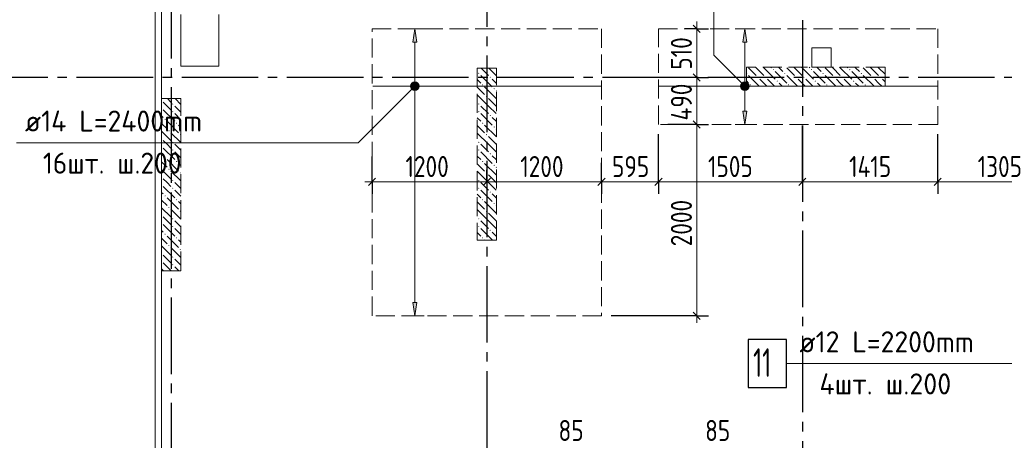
# Model space of a CAD drawing. Header units: millimetres. Extents: x 0 to 61017, y 0 to 42000.
# Tile 4 of 30: x 5616 to 15912, y 23307 to 27706. Entities that reach past the tile are written whole.
import ezdxf

# ---------------------------------------------------------------- set-up
doc = ezdxf.new("R2010")
doc.units = ezdxf.units.MM
doc.linetypes.add('______2', pattern=[270, 200, -70])
doc.linetypes.add('______5', pattern=[1100, 800, -100, 100, -100])
for name, color, linetype, lineweight in [('Standard', 7, 'Continuous', 25), ('ДОП Верх по Х', 7, 'Continuous', 25), ('ЖБ Пилон', 180, 'Continuous', 25), ('Оси', 40, '______5', 18), ('Позиционная метка номер позиции', 7, 'Continuous', 13), ('Примечания', 7, 'Continuous', 25)]:
    doc.layers.add(name, color=color, linetype=linetype, lineweight=lineweight)
doc.layers.add('ЖБ Перекрытие верхний уровень', color=7, linetype='Continuous', lineweight=25, true_color=0xe0e0ff)
doc.styles.add('GOST 2.304-81', font='txt')
doc.styles.add('ISOCPEUR', font='txt')

msp = doc.modelspace()

# ---------------------------------------------------------------- hatches: boundary and pattern name
at = {"layer": 'ДОП Верх по Х', "linetype": 'Continuous', "lineweight": 13, "transparency": 33554687}
for points in [[(9767, 27470), (9747, 27610), (9727, 27470)], [(13219, 27470), (13199, 27610), (13179, 27470)], [(9709, 27010), (9784, 27010), (9779, 27029)], [(9709, 27010), (9779, 27029), (9715, 27029)], [(9715, 26991), (9784, 27010), (9709, 27010)], [(9715, 27029), (9779, 27029), (9766, 27042)], [(9715, 27029), (9766, 27042), (9728, 27042)], [(9715, 26991), (9779, 26991), (9784, 27010)], [(9728, 26978), (9779, 26991), (9715, 26991)], [(9728, 27042), (9766, 27042), (9747, 27048)], [(9728, 26978), (9766, 26978), (9779, 26991)], [(9766, 26978), (9728, 26978), (9747, 26972)], [(13162, 27010), (13237, 27010), (13231, 27029)], [(13162, 27010), (13231, 27029), (13167, 27029)], [(13167, 26991), (13237, 27010), (13162, 27010)], [(13167, 27029), (13231, 27029), (13218, 27042)], [(13167, 27029), (13218, 27042), (13180, 27042)], [(13167, 26991), (13231, 26991), (13237, 27010)], [(13180, 26978), (13231, 26991), (13167, 26991)], [(13180, 27042), (13218, 27042), (13199, 27048)], [(13180, 26978), (13218, 26978), (13231, 26991)], [(13218, 26978), (13180, 26978), (13199, 26972)]]:
    msp.add_hatch(color=7, dxfattribs=at).paths.add_polyline_path(points)
for points in [[(13219, 26750), (13199, 26610), (13179, 26750)], [(9767, 24750), (9747, 24610), (9727, 24750)]]:
    msp.add_hatch(color=7, dxfattribs=at).paths.add_polyline_path(points, flags=16)
at = {"layer": 'ЖБ Пилон', "linetype": 'Continuous', "lineweight": 18, "transparency": 33554687}
for points in [[(13490, 27183), (13497, 27190), (13503, 27183), (13497, 27177)], [(13890, 27183), (13897, 27190), (13903, 27183), (13897, 27177)], [(14290, 27183), (14297, 27190), (14303, 27183), (14297, 27177)], [(10410, 27143), (10417, 27150), (10423, 27143), (10417, 27137)], [(10530, 27103), (10537, 27110), (10543, 27103), (10537, 27097)], [(13215, 27148), (13217, 27150), (13223, 27143), (13217, 27137), (13215, 27139)], [(13330, 27103), (13337, 27110), (13343, 27103), (13337, 27097)], [(13410, 27103), (13417, 27110), (13423, 27103), (13417, 27097)], [(13610, 27143), (13617, 27150), (13623, 27143), (13617, 27137)], [(13730, 27103), (13737, 27110), (13743, 27103), (13737, 27097)], [(13810, 27103), (13817, 27110), (13823, 27103), (13817, 27097)], [(14010, 27143), (14017, 27150), (14023, 27143), (14017, 27137)], [(14130, 27103), (14137, 27110), (14143, 27103), (14137, 27097)], [(14210, 27103), (14217, 27110), (14223, 27103), (14217, 27097)], [(14410, 27143), (14417, 27150), (14423, 27143), (14417, 27137)], [(14530, 27103), (14537, 27110), (14543, 27103), (14537, 27097)], [(14610, 27103), (14617, 27110), (14623, 27103), (14617, 27097)], [(10450, 27023), (10457, 27030), (10463, 27023), (10457, 27017)], [(10570, 26983), (10577, 26990), (10583, 26983), (10577, 26977)], [(13250, 27023), (13257, 27030), (13263, 27023), (13257, 27017)], [(13530, 27063), (13537, 27070), (13543, 27063), (13537, 27057)], [(13650, 27023), (13657, 27030), (13663, 27023), (13657, 27017)], [(13930, 27063), (13937, 27070), (13943, 27063), (13937, 27057)], [(14050, 27023), (14057, 27030), (14063, 27023), (14057, 27017)], [(14330, 27063), (14337, 27070), (14343, 27063), (14337, 27057)], [(14450, 27023), (14457, 27030), (14463, 27023), (14457, 27017)], [(10490, 26903), (10497, 26910), (10503, 26903), (10497, 26897)], [(7100, 26867), (7103, 26863), (7100, 26860)], [(7100, 26787), (7103, 26783), (7100, 26780)], [(7210, 26823), (7217, 26830), (7223, 26823), (7217, 26817)], [(10410, 26823), (10417, 26830), (10423, 26823), (10417, 26817)], [(7130, 26663), (7137, 26670), (7143, 26663), (7137, 26657)], [(7210, 26743), (7217, 26750), (7223, 26743), (7217, 26737)], [(10410, 26743), (10417, 26750), (10423, 26743), (10417, 26737)], [(10530, 26703), (10537, 26710), (10543, 26703), (10537, 26697)], [(7250, 26623), (7257, 26630), (7263, 26623), (7257, 26617)], [(10450, 26623), (10457, 26630), (10463, 26623), (10457, 26617)], [(10570, 26583), (10577, 26590), (10583, 26583), (10577, 26577)], [(7100, 26467), (7103, 26463), (7100, 26460)], [(7170, 26543), (7177, 26550), (7183, 26543), (7177, 26537)], [(7290, 26503), (7297, 26510), (7300, 26507), (7300, 26500), (7297, 26497)], [(10490, 26503), (10497, 26510), (10503, 26503), (10497, 26497)], [(7100, 26387), (7103, 26383), (7100, 26380)], [(7210, 26423), (7217, 26430), (7223, 26423), (7217, 26417)], [(10410, 26423), (10417, 26430), (10423, 26423), (10417, 26417)], [(7130, 26263), (7137, 26270), (7143, 26263), (7137, 26257)], [(7210, 26343), (7217, 26350), (7223, 26343), (7217, 26337)], [(10410, 26343), (10417, 26350), (10423, 26343), (10417, 26337)], [(10530, 26303), (10537, 26310), (10543, 26303), (10537, 26297)], [(7250, 26223), (7257, 26230), (7263, 26223), (7257, 26217)], [(10450, 26223), (10457, 26230), (10463, 26223), (10457, 26217)], [(10570, 26183), (10577, 26190), (10583, 26183), (10577, 26177)], [(7100, 26067), (7103, 26063), (7100, 26060)], [(7170, 26143), (7177, 26150), (7183, 26143), (7177, 26137)], [(7290, 26103), (7297, 26110), (7300, 26107), (7300, 26100), (7297, 26097)], [(10490, 26103), (10497, 26110), (10503, 26103), (10497, 26097)], [(7100, 25987), (7103, 25983), (7100, 25980)], [(7210, 26023), (7217, 26030), (7223, 26023), (7217, 26017)], [(7210, 25943), (7217, 25950), (7223, 25943), (7217, 25937)], [(10410, 26023), (10417, 26030), (10423, 26023), (10417, 26017)], [(10410, 25943), (10417, 25950), (10423, 25943), (10417, 25937)], [(7130, 25863), (7137, 25870), (7143, 25863), (7137, 25857)], [(10530, 25903), (10537, 25910), (10543, 25903), (10537, 25897)], [(7170, 25743), (7177, 25750), (7183, 25743), (7177, 25737)], [(7250, 25823), (7257, 25830), (7263, 25823), (7257, 25817)], [(10450, 25823), (10457, 25830), (10463, 25823), (10457, 25817)], [(10570, 25783), (10577, 25790), (10583, 25783), (10577, 25777)], [(7100, 25667), (7103, 25663), (7100, 25660)], [(7290, 25703), (7297, 25710), (7300, 25707), (7300, 25700), (7297, 25697)], [(10490, 25703), (10497, 25710), (10503, 25703), (10497, 25697)], [(7100, 25587), (7103, 25583), (7100, 25580)], [(7210, 25623), (7217, 25630), (7223, 25623), (7217, 25617)], [(7210, 25543), (7217, 25550), (7223, 25543), (7217, 25537)], [(10410, 25623), (10417, 25630), (10423, 25623), (10417, 25617)], [(10410, 25543), (10417, 25550), (10423, 25543), (10417, 25537)], [(7130, 25463), (7137, 25470), (7143, 25463), (7137, 25457)], [(10530, 25503), (10537, 25510), (10543, 25503), (10537, 25497)], [(7170, 25343), (7177, 25350), (7183, 25343), (7177, 25337)], [(7250, 25423), (7257, 25430), (7263, 25423), (7257, 25417)], [(10450, 25423), (10457, 25430), (10463, 25423), (10457, 25417)], [(7100, 25267), (7103, 25263), (7100, 25260)], [(7210, 25223), (7217, 25230), (7223, 25223), (7217, 25217)], [(7290, 25303), (7297, 25310), (7300, 25307), (7300, 25300), (7297, 25297)], [(7100, 25187), (7103, 25183), (7100, 25180)], [(7210, 25143), (7217, 25150), (7223, 25143), (7217, 25137)]]:
    msp.add_hatch(color=7, dxfattribs=at).paths.add_polyline_path(points, flags=16)
at = {"layer": 'Позиционная метка номер позиции', "linetype": 'Continuous', "lineweight": 13, "transparency": 33554687}
for points in [[(9779, 26978), (9715, 27042), (9703, 27021)], [(9779, 26978), (9703, 27021), (9758, 26967)], [(9758, 26967), (9703, 27021), (9703, 26999)], [(9758, 26967), (9703, 26999), (9735, 26967)], [(9735, 26967), (9703, 26999), (9715, 26978)], [(9790, 26999), (9735, 27053), (9715, 27042)], [(9790, 26999), (9715, 27042), (9779, 26978)], [(9790, 27021), (9758, 27053), (9735, 27053)], [(9790, 27021), (9735, 27053), (9790, 26999)], [(9758, 27053), (9790, 27021), (9779, 27042)], [(13167, 26978), (13210, 27053), (13156, 26999)], [(13156, 26999), (13210, 27053), (13188, 27053)], [(13156, 26999), (13188, 27053), (13156, 27021)], [(13156, 27021), (13188, 27053), (13167, 27042)], [(13167, 26978), (13231, 27042), (13210, 27053)], [(13188, 26967), (13231, 27042), (13167, 26978)], [(13188, 26967), (13242, 27021), (13231, 27042)], [(13210, 26967), (13242, 27021), (13188, 26967)], [(13210, 26967), (13242, 26999), (13242, 27021)], [(13242, 26999), (13210, 26967), (13231, 26978)]]:
    msp.add_hatch(color=7, dxfattribs=at).paths.add_polyline_path(points)

# ---------------------------------------------------------------- linework, layer by layer
at = {"layer": 'Standard', "color": 251, "linetype": 'Continuous', "lineweight": -3, "true_color": 0x656565, "transparency": 33554687}
for p, q in [((12695, 27610), (12570, 27610)), ((12695, 27610), (12820, 27610)), ((12695, 27610), (12695, 27610)), ((12695, 27100), (12570, 27100)), ((12695, 27100), (12820, 27100)), ((12695, 26610), (12570, 26610)), ((12695, 26610), (12820, 26610)), ((9300, 26010), (9300, 26274)), ((9300, 26010), (9300, 26135)), ((10500, 26010), (10500, 26135)), ((11700, 26010), (11700, 26135)), ((12295, 26010), (12295, 26135)), ((13800, 26010), (13800, 26135)), ((15215, 26010), (15215, 26135)), ((9300, 26010), (9300, 25885)), ((10500, 26010), (10500, 25885)), ((10500, 26010), (10500, 26010)), ((11700, 26010), (11700, 25885)), ((12295, 26010), (12295, 25885)), ((13800, 26010), (13800, 25885)), ((15215, 26010), (15215, 25885)), ((12695, 24610), (11800, 24610)), ((12695, 24610), (12570, 24610)), ((12695, 24610), (12820, 24610))]:
    msp.add_line(p, q, dxfattribs=at)
at = {"layer": 'Standard', "color": 7, "linetype": 'Continuous', "lineweight": 25, "transparency": 33554687}
for p, q in [((12657, 27648), (12733, 27572)), ((12657, 27138), (12733, 27063)), ((12657, 26648), (12733, 26572)), ((9338, 26048), (9262, 25972)), ((10538, 26048), (10462, 25972)), ((11738, 26048), (11662, 25972)), ((12333, 26048), (12257, 25972)), ((13837, 26048), (13762, 25972)), ((15252, 26048), (15177, 25972)), ((12657, 24648), (12733, 24572))]:
    msp.add_line(p, q, dxfattribs=at)
at = {"layer": 'Standard', "color": 7, "linetype": 'Continuous', "lineweight": 13, "transparency": 33554687}
for p, q in [((12695, 27610), (12695, 27685)), ((12695, 27610), (12695, 27100)), ((12695, 26610), (12695, 24610)), ((9300, 26010), (9225, 26010)), ((10500, 26010), (9300, 26010)), ((11700, 26010), (10500, 26010)), ((12295, 26010), (11700, 26010)), ((13800, 26010), (12295, 26010)), ((15215, 26010), (13800, 26010)), ((16520, 26010), (15215, 26010)), ((12695, 24610), (12695, 24535))]:
    msp.add_line(p, q, dxfattribs=at)
at = {"layer": 'Standard', "color": 254, "linetype": 'Continuous', "lineweight": 18, "true_color": 0xc4c4ff, "transparency": 33554687}
msp.add_lwpolyline([(7031, 20600), (49449, 20600), (49449, 35100), (7031, 35100), (7031, 20600)], dxfattribs=at)
at = {"layer": 'Standard', "color": 251, "linetype": 'Continuous', "lineweight": -3, "true_color": 0x656565, "transparency": 33554687}
for points in [[(12695, 27100), (12678, 27100), (12678, 27100), (12678, 27100), (12678, 27100), (11800, 27100)], [(12695, 26610), (12678, 26610), (12678, 26610), (12395, 26610)], [(13800, 26010), (13800, 26027), (13800, 26027), (13800, 26027), (13800, 26027), (13800, 26027), (13800, 26027), (13800, 26027), (13800, 26027), (13800, 26600)], [(12295, 26010), (12295, 26027), (12295, 26027), (12295, 26027), (12295, 26027), (12295, 26027), (12295, 26027), (12295, 26510)], [(15215, 26010), (15215, 26027), (15215, 26027), (15215, 26027), (15215, 26027), (15215, 26027), (15215, 26027), (15215, 26027), (15215, 26027), (15215, 26027), (15215, 26027), (15215, 26510)], [(11700, 26010), (11700, 26027), (11700, 26027), (11700, 26027), (11700, 26027), (11700, 26210)]]:
    msp.add_lwpolyline(points, dxfattribs=at)
at = {"layer": 'Standard', "color": 7, "linetype": 'Continuous', "lineweight": 13, "transparency": 33554687}
msp.add_lwpolyline([(12695, 27100), (12695, 27085), (12695, 27085), (12695, 26610)], dxfattribs=at)
at = {"layer": 'ДОП Верх по Х', "color": 251, "linetype": 'Continuous', "lineweight": 13, "true_color": 0x494949, "transparency": 33554687}
for p, q in [((9747, 27610), (9647, 27610)), ((9747, 27610), (9727, 27470)), ((9767, 27470), (9747, 27610)), ((9747, 27610), (9847, 27610)), ((9747, 27610), (9747, 27610)), ((13199, 27610), (13099, 27610)), ((13199, 27610), (13179, 27470)), ((13219, 27470), (13199, 27610)), ((13199, 27610), (13299, 27610)), ((13199, 27610), (13199, 27610)), ((9727, 27470), (9767, 27470)), ((9747, 27040), (9747, 27470)), ((13179, 27470), (13219, 27470)), ((13199, 27040), (13199, 27470)), ((9709, 27010), (9709, 27010)), ((9747, 24750), (9747, 26980)), ((9784, 27010), (9784, 27010)), ((13162, 27010), (13162, 27010)), ((13199, 26750), (13199, 26980)), ((13237, 27010), (13237, 27010)), ((13199, 26610), (13179, 26750)), ((13179, 26750), (13219, 26750)), ((13219, 26750), (13199, 26610)), ((13199, 26610), (13099, 26610)), ((13199, 26610), (13299, 26610)), ((13199, 26610), (13199, 26610)), ((9747, 24610), (9727, 24750)), ((9727, 24750), (9767, 24750)), ((9767, 24750), (9747, 24610)), ((9747, 24610), (9647, 24610)), ((9747, 24610), (9847, 24610)), ((9747, 24610), (9747, 24610))]:
    msp.add_line(p, q, dxfattribs=at)
at = {"layer": 'ДОП Верх по Х', "color": 7, "linetype": 'Continuous', "lineweight": 18, "transparency": 33554687}
for p, q in [((11693, 27010), (9307, 27010)), ((15209, 27010), (12301, 27010))]:
    msp.add_line(p, q, dxfattribs=at)
at = {"layer": 'ДОП Верх по Х', "color": 7, "linetype": 'Continuous', "lineweight": 13, "transparency": 33554687}
for p, q in [((5651, 26419), (7781, 26419)), ((13749, 24110), (15835, 24110))]:
    msp.add_line(p, q, dxfattribs=at)
at = {"layer": 'ДОП Верх по Х', "color": 7, "linetype": 'Continuous', "lineweight": 25, "transparency": 33554687}
msp.add_lwpolyline([(13235, 23860), (13635, 23860), (13635, 24360), (13235, 24360), (13235, 23860)], dxfattribs=at)
at = {"layer": 'ДОП Верх по Х', "color": 251, "linetype": 'Continuous', "lineweight": 13, "true_color": 0x494949, "transparency": 33554687}
for centre in [(9747, 27010), (13199, 27010)]:
    msp.add_circle(centre, 37.5, dxfattribs=at)
at = {"layer": 'ЖБ Перекрытие верхний уровень', "color": 7, "linetype": 'Continuous', "lineweight": 18, "transparency": 33554687}
for p, q in [((7100, 34500), (7100, 19870)), ((7300, 27760), (7300, 27220)), ((7700, 27220), (7700, 27760)), ((14100, 27410), (13900, 27410)), ((13900, 27410), (13900, 27210)), ((14100, 27210), (14100, 27410)), ((7300, 27220), (7700, 27220)), ((13900, 27210), (14100, 27210))]:
    msp.add_line(p, q, dxfattribs=at)
at = {"layer": 'ЖБ Пилон', "color": 253, "linetype": '______2', "lineweight": 13, "true_color": 0xa0a0a0, "transparency": 33554687}
for p, q in [((10400, 27200), (10400, 25400)), ((10600, 27200), (10400, 27200)), ((10600, 25400), (10600, 27200)), ((14665, 27210), (13215, 27210)), ((13215, 27210), (13215, 27010)), ((14665, 27010), (14665, 27210)), ((13215, 27010), (14665, 27010)), ((7100, 26880), (7100, 25080)), ((7300, 26880), (7100, 26880)), ((7300, 25080), (7300, 26880)), ((10400, 25400), (10600, 25400)), ((7100, 25080), (7300, 25080))]:
    msp.add_line(p, q, dxfattribs=at)
at = {"layer": 'ЖБ Пилон', "color": 9, "linetype": 'Continuous', "lineweight": 18, "true_color": 0xc7c7c7, "transparency": 33554687}
for p, q in [((10440, 27200), (10517, 27123)), ((10520, 27200), (10597, 27123)), ((13237, 27203), (13317, 27123)), ((13317, 27203), (13310, 27210)), ((13317, 27203), (13397, 27123)), ((13390, 27210), (13397, 27203)), ((13397, 27203), (13517, 27083)), ((13470, 27210), (13477, 27203)), ((13557, 27203), (13550, 27210)), ((13597, 27163), (13557, 27203)), ((13637, 27203), (13717, 27123)), ((13717, 27203), (13710, 27210)), ((13717, 27203), (13797, 27123)), ((13790, 27210), (13797, 27203)), ((13797, 27203), (13917, 27083)), ((13870, 27210), (13877, 27203)), ((13957, 27203), (13950, 27210)), ((13997, 27163), (13957, 27203)), ((14037, 27203), (14117, 27123)), ((14117, 27203), (14110, 27210)), ((14117, 27203), (14197, 27123)), ((14190, 27210), (14197, 27203)), ((14197, 27203), (14317, 27083)), ((14270, 27210), (14277, 27203)), ((14357, 27203), (14350, 27210)), ((14397, 27163), (14357, 27203)), ((14437, 27203), (14517, 27123)), ((14517, 27203), (14510, 27210)), ((14517, 27203), (14597, 27123)), ((14590, 27210), (14597, 27203)), ((14597, 27203), (14665, 27135)), ((10400, 27080), (10437, 27043)), ((10437, 27123), (10557, 27003)), ((10597, 27043), (10557, 27083)), ((13237, 27123), (13350, 27010)), ((13397, 27043), (13357, 27083)), ((13437, 27083), (13510, 27010)), ((13517, 27163), (13637, 27043)), ((13637, 27123), (13750, 27010)), ((13797, 27043), (13757, 27083)), ((13837, 27083), (13910, 27010)), ((13917, 27163), (14037, 27043)), ((14037, 27123), (14150, 27010)), ((14197, 27043), (14157, 27083)), ((14237, 27083), (14310, 27010)), ((14317, 27163), (14437, 27043)), ((14437, 27123), (14550, 27010)), ((14597, 27043), (14557, 27083)), ((14637, 27083), (14665, 27055)), ((10400, 27000), (10477, 26923)), ((10597, 26883), (10477, 27003)), ((10600, 27040), (10597, 27043)), ((13215, 27065), (13237, 27043)), ((13430, 27010), (13397, 27043)), ((13557, 27043), (13590, 27010)), ((13830, 27010), (13797, 27043)), ((13957, 27043), (13990, 27010)), ((14230, 27010), (14197, 27043)), ((14357, 27043), (14390, 27010)), ((14630, 27010), (14597, 27043)), ((7160, 26880), (7197, 26843)), ((7300, 26820), (7240, 26880)), ((10517, 26803), (10400, 26920)), ((10517, 26883), (10597, 26803)), ((10597, 26963), (10600, 26960)), ((10597, 26883), (10600, 26880)), ((7157, 26803), (7117, 26843)), ((7197, 26763), (7157, 26803)), ((7237, 26803), (7300, 26740)), ((10437, 26803), (10517, 26723)), ((10517, 26803), (10597, 26723)), ((10597, 26803), (10600, 26800)), ((7100, 26700), (7117, 26683)), ((7117, 26763), (7237, 26643)), ((7237, 26723), (7300, 26660)), ((10400, 26680), (10437, 26643)), ((10437, 26723), (10557, 26603)), ((10597, 26643), (10557, 26683)), ((7100, 26620), (7157, 26563)), ((7157, 26643), (7277, 26523)), ((7300, 26580), (7277, 26603)), ((10400, 26600), (10477, 26523)), ((10597, 26483), (10477, 26603)), ((10600, 26640), (10597, 26643)), ((10597, 26563), (10600, 26560)), ((7100, 26540), (7197, 26443)), ((7300, 26420), (7197, 26523)), ((10517, 26403), (10400, 26520)), ((10517, 26483), (10597, 26403)), ((10597, 26483), (10600, 26480)), ((7157, 26403), (7117, 26443)), ((7117, 26363), (7237, 26243)), ((7197, 26363), (7157, 26403)), ((7237, 26403), (7300, 26340)), ((10437, 26403), (10517, 26323)), ((10517, 26403), (10597, 26323)), ((10597, 26403), (10600, 26400)), ((7100, 26300), (7117, 26283)), ((7237, 26323), (7300, 26260)), ((10400, 26280), (10437, 26243)), ((10437, 26323), (10557, 26203)), ((10597, 26243), (10557, 26283)), ((7100, 26220), (7157, 26163)), ((7157, 26243), (7277, 26123)), ((7300, 26180), (7277, 26203)), ((10400, 26200), (10477, 26123)), ((10597, 26083), (10477, 26203)), ((10600, 26240), (10597, 26243)), ((10597, 26163), (10600, 26160)), ((7100, 26140), (7197, 26043)), ((7300, 26020), (7197, 26123)), ((10517, 26003), (10400, 26120)), ((10517, 26083), (10597, 26003)), ((10597, 26083), (10600, 26080)), ((7157, 26003), (7117, 26043)), ((7117, 25963), (7237, 25843)), ((7197, 25963), (7157, 26003)), ((7237, 26003), (7300, 25940)), ((10437, 26003), (10517, 25923)), ((10517, 26003), (10597, 25923)), ((10597, 26003), (10600, 26000)), ((7100, 25900), (7117, 25883)), ((7157, 25843), (7277, 25723)), ((7237, 25923), (7300, 25860)), ((10400, 25880), (10437, 25843)), ((10437, 25923), (10557, 25803)), ((10597, 25843), (10557, 25883)), ((10600, 25840), (10597, 25843)), ((7100, 25820), (7157, 25763)), ((7100, 25740), (7197, 25643)), ((7300, 25780), (7277, 25803)), ((10400, 25800), (10477, 25723)), ((10597, 25683), (10477, 25803)), ((10597, 25763), (10600, 25760)), ((7157, 25603), (7117, 25643)), ((7300, 25620), (7197, 25723)), ((10517, 25603), (10400, 25720)), ((10517, 25683), (10597, 25603)), ((10597, 25683), (10600, 25680)), ((7117, 25563), (7237, 25443)), ((7197, 25563), (7157, 25603)), ((7237, 25603), (7300, 25540)), ((10437, 25603), (10517, 25523)), ((10517, 25603), (10597, 25523)), ((10597, 25603), (10600, 25600)), ((7100, 25500), (7117, 25483)), ((7157, 25443), (7277, 25323)), ((7237, 25523), (7300, 25460)), ((10400, 25480), (10437, 25443)), ((10437, 25523), (10557, 25403)), ((10597, 25443), (10557, 25483)), ((10600, 25440), (10597, 25443)), ((7100, 25420), (7157, 25363)), ((7100, 25340), (7197, 25243)), ((7300, 25380), (7277, 25403)), ((10400, 25400), (10400, 25400)), ((10480, 25400), (10477, 25403)), ((7157, 25203), (7117, 25243)), ((7300, 25220), (7197, 25323)), ((7117, 25163), (7200, 25080)), ((7197, 25163), (7157, 25203)), ((7237, 25203), (7300, 25140)), ((7237, 25123), (7280, 25080)), ((7100, 25100), (7117, 25083))]:
    msp.add_line(p, q, dxfattribs=at)
at = {"layer": 'Оси', "color": 8, "linetype": '______5', "lineweight": -3, "transparency": 33554687}
for p, q in [((13800, 37600), (13800, 15970)), ((7200, 35800), (7200, 15970)), ((10500, 35030), (10500, 15970)), ((49910, 27100), (3600, 27100))]:
    msp.add_line(p, q, dxfattribs=at)
at = {"layer": 'Позиционная метка номер позиции', "color": 7, "linetype": 'Continuous', "lineweight": 13, "transparency": 33554687}
for p, q in [((9715, 27042), (9715, 27042)), ((9715, 26978), (9715, 26978)), ((9779, 27042), (9779, 27042)), ((9779, 26978), (9779, 26978)), ((13167, 27042), (13167, 27042)), ((13167, 26978), (13167, 26978)), ((13231, 27042), (13231, 27042)), ((13231, 26978), (13231, 26978))]:
    msp.add_line(p, q, dxfattribs=at)
for points in [[(13199, 27010), (12874, 27335), (12874, 28310), (15374, 28310)], [(9747, 27010), (9155, 26419), (5581, 26419)], [(17420, 20750), (16920, 21250), (16920, 24110), (13635, 24110)]]:
    msp.add_lwpolyline(points, dxfattribs=at)
for centre in [(9747, 27010), (13199, 27010)]:
    msp.add_circle(centre, 45, dxfattribs=at)
at = {"layer": 'Примечания', "color": 7, "linetype": '______2', "lineweight": 18, "transparency": 33554687}
for p, q in [((9300, 27610), (11700, 27610)), ((9300, 24610), (9300, 27610)), ((11700, 27610), (11700, 24610)), ((12295, 27610), (15215, 27610)), ((12295, 26610), (12295, 27610)), ((15215, 27610), (15215, 26610)), ((15215, 26610), (12295, 26610)), ((11700, 24610), (9300, 24610))]:
    msp.add_line(p, q, dxfattribs=at)

# ---------------------------------------------------------------- texts
at = {"layer": 'Standard', "color": 7, "linetype": 'Continuous', "lineweight": 25, "transparency": 33554687, "char_height": 220, "attachment_point": 7, "rotation": 90, "style": 'GOST 2.304-81'}
for s, insert, width in [('510', (12645, 27183), 469.51), ('490', (12645, 26652), 531.97), ('2000', (12645, 25336), 672.62)]:
    msp.add_mtext(s, dxfattribs=dict(at, insert=insert, width=width))
at = {"layer": 'Standard', "color": 7, "linetype": 'Continuous', "lineweight": 25, "transparency": 33554687, "char_height": 220, "attachment_point": 7, "style": 'GOST 2.304-81'}
for s, insert, width in [('1200', (9650, 26060), 625.74), ('1200', (10850, 26060), 625.74), ('595', (11810, 26060), 500.82), ('1505', (12813, 26060), 594.59), ('1415', (14289, 26060), 563.27), ('1305', (15633, 26060), 594.59), ('85', (11250, 23300), 375.73), ('85', (12783, 23300), 375.75)]:
    msp.add_mtext(s, dxfattribs=dict(at, insert=insert, width=width))
at = {"layer": 'ДОП Верх по Х', "color": 7, "linetype": 'Continuous', "lineweight": 13, "transparency": 33554687, "attachment_point": 7, "style": 'ISOCPEUR'}
for s, insert, char_height, width in [('\\W0.96;ø14 L=2400mm ', (5671, 26536), 220, 2194.71), ('\\W0.95;16шт. ш.200 ', (5858, 26096), 220, 1819.9), ('\\W0.96;ø12 L=2200mm ', (13769, 24227), 220, 2150.52), ('\\W0.63;11', (13285, 23970), 300, 393.75), ('\\W0.97;4шт. ш.200 ', (13978, 23787), 220, 1734.41)]:
    msp.add_mtext(s, dxfattribs=dict(at, insert=insert, char_height=char_height, width=width))

doc.saveas('drawing.dxf')
